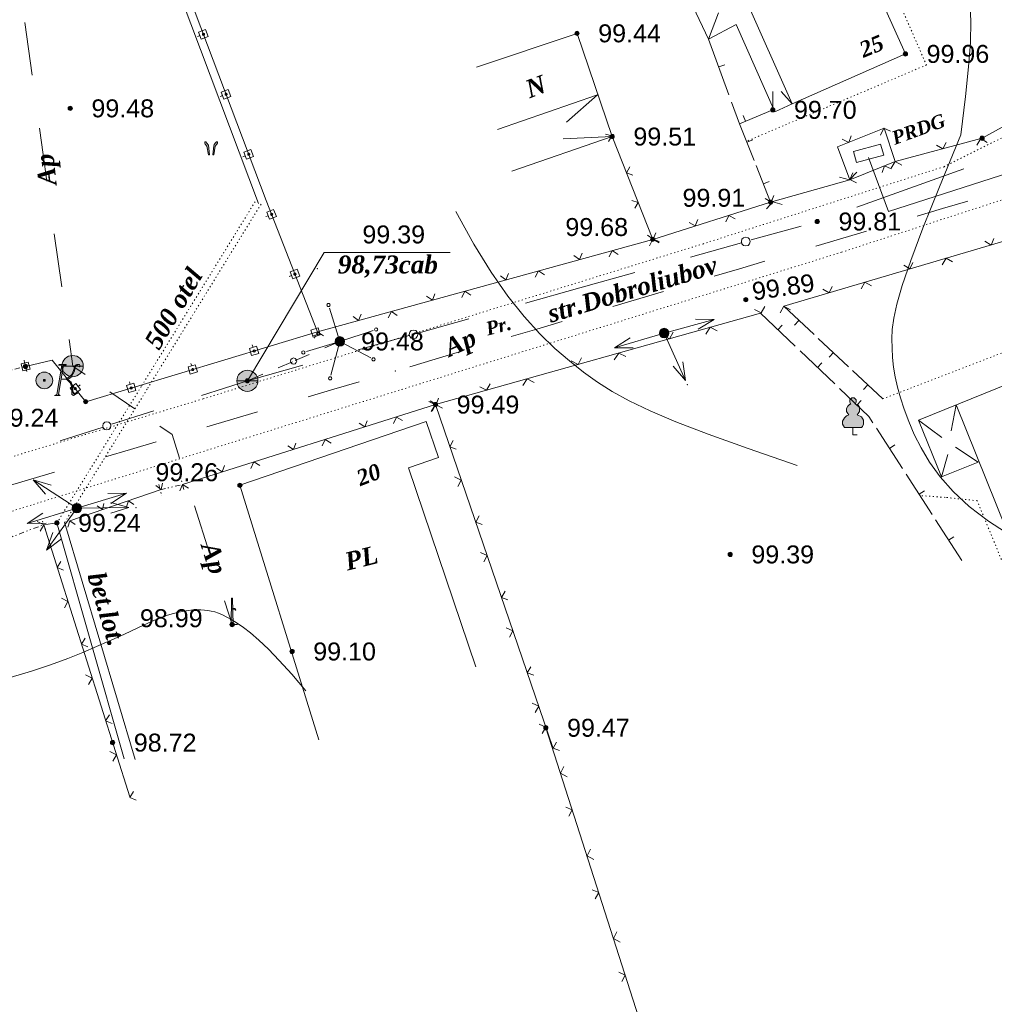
# Model space of a CAD drawing. Header units: millimetres. Extents: x 9396 to 25236, y 15106 to 31102.
# Tile 136 of 256: x 11439 to 11531, y 16259 to 16352. Entities that reach past the tile are written whole.
import ezdxf
from ezdxf.enums import TextEntityAlignment as Align

# ---------------------------------------------------------------- set-up
doc = ezdxf.new("R2010")
doc.units = ezdxf.units.MM
for name, pattern in [('DIVIDE', [1.25, 0.5, -0.25, 0, -0.25, 0, -0.25]), ('DOT', [0.25, 0, -0.25]), ('HIDDEN', [0.375, 0.25, -0.125])]:
    doc.linetypes.add(name, pattern=pattern)
for name, color, linetype, lineweight, true_color in [('1001010', 7, 'Continuous', 9, 0x000000), ('10010110', 7, 'Continuous', 20, 0xa25100), ('1060000', 7, 'Continuous', 9, 0x000000), ('1070000', 7, 'DOT', 9, 0x000000), ('2030012', 7, 'Continuous', 9, 0x000000), ('21100200', 7, 'HIDDEN', 0, 0x800080), ('3000105', 7, 'DIVIDE', 9, 0x000000), ('3000113', 7, 'Continuous', 9, 0x000000), ('3000130', 7, 'Continuous', 9, 0x000000), ('3000220', 7, 'Continuous', 9, 0x000000), ('3000260', 7, 'Continuous', 9, 0x000000), ('4000210', 7, 'Continuous', 9, 0x000000), ('4000340', 7, 'HIDDEN', 9, 0x000000), ('5010210', 7, 'Continuous', 20, 0x008000), ('5010410', 7, 'Continuous', 9, 0x000000), ('5010420', 7, 'Continuous', 9, 0x000000), ('5010530', 7, 'Continuous', 9, 0x000000), ('6011210', 1, 'Continuous', 9, 0xff0000), ('8010110', 7, 'Continuous', 20, 0x0080ff), ('9010110', 7, 'Continuous', 9, 0x000000), ('9010120', 7, 'Continuous', 20, 0x000000)]:
    doc.layers.add(name, color=color, linetype=linetype, lineweight=lineweight, true_color=true_color)
doc.styles.add('1', font='timesbi.ttf', dxfattribs={"height": 0.00127})
doc.styles.add('10', font='timesbi.ttf', dxfattribs={"height": 0.001481})
doc.styles.add('13', font='timesbi.ttf', dxfattribs={"height": 0.001693})
doc.styles.add('2', font='timesbi.ttf', dxfattribs={"height": 0.001693})
doc.styles.add('3', font='timesbi.ttf', dxfattribs={"height": 0.001693})
doc.styles.add('9', font='timesbi.ttf', dxfattribs={"height": 0.001693})
doc.styles.add('F2', font='arial.ttf', dxfattribs={"height": 0.001693})

# ---------------------------------------------------------------- blocks, each defined once
blk = doc.blocks.new('SYMBOL21100200')
at = {"true_color": 0x800080}
h = blk.add_hatch(color=216, dxfattribs=at)
edge = h.paths.add_edge_path()
edge.add_arc((0, 0), 0.1, 0, 360)
at = {"color": 216, "linetype": 'Continuous', "lineweight": 0, "true_color": 0x800080}
blk.add_circle((0, 0), 0.1, dxfattribs=at)
blk = doc.blocks.new('SYMBOL4000210')
at = {"true_color": 0xffffff}
blk.add_hatch(color=7, dxfattribs=at).paths.add_polyline_path([(0.05, 1.75), (-0.05, 1.75), (-0.15, 1.65), (-0.15, 1.55), (-0.1, 1.45), (-0.15, 1.45), (-0.25, 1.35), (-0.3, 1.25), (-0.3, 1.1), (-0.25, 1), (-0.2, 0.95), (-0.3, 0.9), (-0.35, 0.85), (-0.4, 0.8), (-0.5, 0.65), (-0.5, 0.5), (-0.4, 0.35), (-0.3, 0.35), (-0.1, 0.35), (0, 0.35), (0.15, 0.35), (0.4, 0.35), (0.45, 0.4), (0.5, 0.5), (0.5, 0.7), (0.4, 0.85), (0.2, 0.95), (0.25, 1), (0.3, 1.1), (0.3, 1.3), (0.25, 1.4), (0.1, 1.45), (0.15, 1.55), (0.15, 1.65)])
at = {"color": 18, "linetype": 'Continuous', "lineweight": 0, "true_color": 0x000000, "flags": 128}
blk.add_lwpolyline([(0.05, 1.75), (-0.05, 1.75), (-0.15, 1.65), (-0.15, 1.55), (-0.1, 1.45), (-0.15, 1.45), (-0.25, 1.35), (-0.3, 1.25), (-0.3, 1.1), (-0.25, 1), (-0.2, 0.95), (-0.3, 0.9), (-0.35, 0.85), (-0.4, 0.8), (-0.5, 0.65), (-0.5, 0.5), (-0.4, 0.35), (-0.3, 0.35), (-0.1, 0.35), (0, 0.35), (0.15, 0.35), (0.4, 0.35), (0.45, 0.4), (0.5, 0.5), (0.5, 0.7), (0.4, 0.85), (0.2, 0.95), (0.25, 1), (0.3, 1.1), (0.3, 1.3), (0.25, 1.4), (0.1, 1.45), (0.15, 1.55), (0.15, 1.65), (0.05, 1.75)], close=True, dxfattribs=at)
blk.add_lwpolyline([(0, 0.35), (0, 0), (0.2, 0)], dxfattribs=at)
blk = doc.blocks.new('SYMBOL5010410')
at = {"true_color": 0xffffff}
for points in [[(0.6715, 0.711), (0.8295, 0.711), (0.5925, -0.6715), (0.474, -0.711), (0.7505, -0.711), (0.6715, -0.6715), (0.9085, 0.711), (1.027, 0.711), (1.027, 0.7505), (0.711, 0.7505)], [(1, 0.05), (1.15, 0.15), (1.3035, 0.2765), (1.3825, 0.474), (1.4615, 0.711), (1.5405, 0.7505), (1.659, 0.7505), (1.6985, 0.6715), (1.659, 0.632), (1.58, 0.6715), (1.5405, 0.711), (1.4615, 0.632), (1.422, 0.4345), (1.264, 0.158), (1.106, 0.0395), (1.264, -0.079), (1.343, -0.316), (1.343, -0.553), (1.3825, -0.632), (1.501, -0.5925), (1.58, -0.5135), (1.6195, -0.5925), (1.4615, -0.6715), (1.3825, -0.711), (1.3035, -0.6715), (1.3035, -0.553), (1.3035, -0.316), (1.2245, -0.1185), (1.106, 0)], [(-0.0395, -0.0395), (0.0395, -0.0395), (0.0395, 0.0395), (-0.0395, 0.0395)]]:
    blk.add_hatch(color=7, dxfattribs=at).paths.add_polyline_path(points)
h = blk.add_hatch(color=7, dxfattribs=at)
edge = h.paths.add_edge_path()
edge.add_arc((0, 0), 0.395, 0, 360)
at = {"color": 18, "linetype": 'Continuous', "lineweight": 0, "true_color": 0x000000, "flags": 128}
for points in [[(0.6715, 0.711), (0.8295, 0.711), (0.5925, -0.6715), (0.474, -0.711), (0.7505, -0.711), (0.6715, -0.6715), (0.9085, 0.711), (1.027, 0.711), (1.027, 0.7505), (0.711, 0.7505), (0.6715, 0.711)], [(1, 0.05), (1, 0.05), (1.15, 0.15), (1.3035, 0.2765), (1.3825, 0.474), (1.4615, 0.711), (1.5405, 0.7505), (1.659, 0.7505), (1.6985, 0.6715), (1.659, 0.632), (1.58, 0.6715), (1.5405, 0.711), (1.4615, 0.632), (1.422, 0.4345), (1.264, 0.158), (1.106, 0.0395), (1.264, -0.079), (1.343, -0.316), (1.343, -0.553), (1.3825, -0.632), (1.501, -0.5925), (1.58, -0.5135), (1.6195, -0.5925), (1.4615, -0.6715), (1.3825, -0.711), (1.3035, -0.6715), (1.3035, -0.553), (1.3035, -0.316), (1.2245, -0.1185), (1.106, 0), (1, 0.05)], [(-0.0395, -0.0395), (0.0395, -0.0395), (0.0395, 0.0395), (-0.0395, 0.0395)]]:
    blk.add_lwpolyline(points, close=True, dxfattribs=at)
blk.add_lwpolyline([(1, 0.05), (0.8, 0.05)], dxfattribs=at)
at = {"color": 3, "linetype": 'Continuous', "lineweight": 0, "true_color": 0x00ea00}
blk.add_circle((0, 0), 0.395, dxfattribs=at)
blk = doc.blocks.new('SYMBOL5010420')
at = {"true_color": 0xffffff}
h = blk.add_hatch(color=7, dxfattribs=at)
edge = h.paths.add_edge_path()
edge.add_arc((0, 0), 0.5, 0, 360)
at = {"color": 18, "linetype": 'Continuous', "lineweight": 9, "true_color": 0x000000, "flags": 128}
blk.add_lwpolyline([(-0.5, 0), (0.5, 0)], dxfattribs=at)
at = {"color": 18, "linetype": 'Continuous', "lineweight": 9, "true_color": 0x000000}
blk.add_circle((0, 0), 0.5, dxfattribs=at)
blk = doc.blocks.new('SYMBOL5010530')
at = {"true_color": 0x000000}
for points in [[(-0.05, 0), (-0.025, 1.25), (0.025, 1.25), (0.05, 0)], [(0.025, 0.75), (0.15, 0.75), (0.175, 0.675), (0.15, 0.675), (0.125, 0.725), (0.025, 0.725)]]:
    blk.add_hatch(color=18, dxfattribs=at).paths.add_polyline_path(points)
at = {"color": 18, "linetype": 'Continuous', "lineweight": 0, "true_color": 0x000000, "flags": 128}
for points in [[(-0.05, 0), (-0.025, 1.25), (0.025, 1.25), (0.05, 0), (-0.05, 0)], [(0.025, 0.75), (0.15, 0.75), (0.175, 0.675), (0.15, 0.675), (0.125, 0.725), (0.025, 0.725), (0.025, 0.75)]]:
    blk.add_lwpolyline(points, close=True, dxfattribs=at)
blk.add_lwpolyline([(-0.125, 0), (0.25, 0)], dxfattribs=at)
blk = doc.blocks.new('SYMBOL4000340')
at = {"true_color": 0x000000}
for points in [[(-0.075, 0), (-0.125, 0.45), (-0.2, 0.55), (-0.25, 0.6), (-0.3, 0.6), (-0.3, 0.55), (-0.275, 0.5), (-0.2, 0.4), (-0.125, 0)], [(0.075, 0), (0.125, 0.425), (0.15, 0.475), (0.2, 0.55), (0.25, 0.6), (0.3, 0.6), (0.3, 0.55), (0.275, 0.5), (0.2, 0.4), (0.125, 0)]]:
    blk.add_hatch(color=18, dxfattribs=at).paths.add_polyline_path(points)
at = {"color": 18, "linetype": 'Continuous', "lineweight": 0, "true_color": 0x000000, "flags": 128}
for points in [[(-0.075, 0), (-0.125, 0.45), (-0.2, 0.55), (-0.25, 0.6), (-0.3, 0.6), (-0.3, 0.55), (-0.275, 0.5), (-0.2, 0.4), (-0.125, 0), (-0.075, 0)], [(0.075, 0), (0.125, 0.425), (0.15, 0.475), (0.2, 0.55), (0.25, 0.6), (0.3, 0.6), (0.3, 0.55), (0.275, 0.5), (0.2, 0.4), (0.125, 0), (0.075, 0)]]:
    blk.add_lwpolyline(points, close=True, dxfattribs=at)
blk = doc.blocks.new('SYMBOL2030012')
at = {"true_color": 0xffffff}
h = blk.add_hatch(color=7, dxfattribs=at)
edge = h.paths.add_edge_path()
edge.add_arc((0, 0), 0.225, 0, 360)
at = {"true_color": 0x000000}
h = blk.add_hatch(color=18, dxfattribs=at)
edge = h.paths.add_edge_path()
edge.add_arc((0, 0), 0.05, 0, 360)
at = {"color": 18, "linetype": 'Continuous', "lineweight": 0, "true_color": 0x000000}
for radius in [0.225, 0.05]:
    blk.add_circle((0, 0), radius, dxfattribs=at)

msp = doc.modelspace()

# ---------------------------------------------------------------- linework, layer by layer
at = {"layer": '1001010', "color": 253}
for p, q in [((11511.715, 16344.13), (11503.619, 16362.418)), ((11503.842, 16350.236, 20.526), (11504.761, 16352.744)), ((11493.367, 16344.996), (11483.918, 16341.723)), ((11493.367, 16344.996), (11490.425, 16342.421)), ((11509.9, 16343.574), (11509.915, 16345.319)), ((11511.715, 16344.13), (11510.679, 16345.319)), ((11494.73, 16341.062), (11485.28, 16337.789)), ((11494.729, 16341.062), (11490.106, 16340.825)), ((11527.207, 16315.75), (11526.737, 16313.293)), ((11533.235, 16300.736), (11527.207, 16315.75)), ((11525.812, 16308.943), (11523.665, 16314.275)), ((11523.665, 16314.275), (11525.848, 16312.666)), ((11529.298, 16310.314), (11527.155, 16311.725)), ((11525.812, 16308.943), (11526.423, 16311.045)), ((11525.812, 16308.943), (11529.298, 16310.314))]:
    msp.add_line(p, q, dxfattribs=at)
for points in [[(11511.715, 16344.13, 0), (11522.412, 16348.865, 0), (11512.283, 16371.368, 0), (11505.803, 16368.451, 0)], [(11506.455, 16351.635, 0), (11503.842, 16350.236, 0), (11500.94, 16356.366, 0), (11503.684, 16357.803, 0)], [(11506.455, 16351.635, 0), (11510.087, 16343.402, 0), (11511.715, 16344.13, 0)], [(11494.729, 16341.062, 0), (11491.419, 16350.797, 0), (11481.939, 16347.614, 0)], [(11523.665, 16314.275, 0), (11539.878, 16320.872, 0), (11541.32, 16317.248, 0)], [(11477.172, 16314.17, 0), (11459.594, 16308.141, 0), (11467.046, 16284.121, 0)], [(11477.173, 16314.17, 0), (11478.34, 16310.765, 0), (11475.503, 16309.791, 0), (11481.863, 16291, 0)]]:
    msp.add_polyline3d(points, dxfattribs=at)
at = {"layer": '10010110'}
for points in [[(11527.382, 16361.86, 0), (11527.904, 16358.607, 0), (11528.279, 16356.031, 0), (11528.512, 16353.888, 0), (11528.606, 16351.938, 0), (11528.563, 16349.938, 0), (11528.387, 16347.647, 0), (11528.08, 16344.822, 0), (11527.647, 16341.222, 0)], [(11527.647, 16341.222, 0), (11525.621, 16336.312, 0), (11524.066, 16332.401, 0), (11522.92, 16329.346, 0), (11522.121, 16327.007, 0), (11521.606, 16325.239, 0), (11521.312, 16323.903, 0), (11521.179, 16322.854, 0), (11521.142, 16321.952, 0), (11521.153, 16321.076, 0), (11521.204, 16320.193, 0), (11521.304, 16319.294, 0), (11521.457, 16318.366, 0), (11521.671, 16317.401, 0), (11521.95, 16316.386, 0), (11522.303, 16315.312, 0), (11522.734, 16314.168, 0), (11523.256, 16312.948, 0), (11523.9, 16311.662, 0), (11524.703, 16310.324, 0), (11525.703, 16308.951, 0), (11526.936, 16307.555, 0), (11528.44, 16306.153, 0), (11530.252, 16304.759, 0), (11532.409, 16303.387, 0)], [(11512.205, 16310.016, 58.678), (11507.56, 16311.609, 53.059), (11503.783, 16312.967, 49.723), (11500.742, 16314.138, 48.279), (11498.309, 16315.168, 48.331), (11496.351, 16316.105, 49.487), (11494.74, 16316.996, 51.354), (11493.344, 16317.89, 53.536), (11492.034, 16318.834, 55.642), (11490.701, 16319.874, 57.233), (11489.321, 16321.061, 57.697), (11487.893, 16322.444, 56.375), (11486.415, 16324.07, 52.612), (11484.885, 16325.989, 45.75), (11483.301, 16328.251, 35.132), (11481.662, 16330.903, 20.101), (11479.966, 16333.996, 0)], [(11465.832, 16288.735, 104.057), (11464.49, 16290.315, 128.562), (11463.311, 16291.62, 138.68), (11462.28, 16292.683, 137.131), (11461.382, 16293.534, 126.631), (11460.602, 16294.205, 109.901), (11459.925, 16294.726, 89.656), (11459.336, 16295.129, 68.616), (11458.818, 16295.445, 49.498), (11458.359, 16295.701, 34.497), (11457.946, 16295.906, 23.714), (11457.571, 16296.067, 16.724), (11457.223, 16296.188, 13.105), (11456.893, 16296.274, 12.435), (11456.57, 16296.333, 14.288), (11456.244, 16296.367, 18.243), (11455.907, 16296.385, 23.876), (11455.548, 16296.387, 30.754), (11455.163, 16296.373, 38.401), (11454.751, 16296.338, 46.331), (11454.309, 16296.275, 54.058), (11453.832, 16296.182, 61.097), (11453.32, 16296.053, 66.963), (11452.768, 16295.884, 71.168), (11452.175, 16295.67, 73.227), (11451.535, 16295.407, 72.805), (11450.838, 16295.097, 70.162), (11450.072, 16294.742, 65.709), (11449.225, 16294.345, 59.859), (11448.284, 16293.907, 53.021), (11447.237, 16293.431, 45.608), (11446.072, 16292.919, 38.03), (11444.777, 16292.375, 30.698), (11443.337, 16291.8, 24.254), (11441.73, 16291.205, 20.257), (11439.932, 16290.599, 20.496), (11437.92, 16289.994, 26.761)]]:
    msp.add_polyline3d(points, dxfattribs=at)
at = {"layer": '1060000', "color": 253}
for p, q in [((11448.263, 16369.53), (11461.36, 16334.737)), ((11442.315, 16304.592, 15.852), (11448.661, 16282.332)), ((11443.037, 16304.658), (11449.718, 16282.267))]:
    msp.add_line(p, q, dxfattribs=at)
msp.add_polyline3d([(11517.509, 16339.645, 1.817), (11520.082, 16340.347, 0), (11520.366, 16339.308, 0), (11517.793, 16338.606, 1.817), (11517.509, 16339.645, 1.817)], close=True, dxfattribs=at)
msp.add_polyline3d([(11460.301, 16318.001, 0), (11467.539, 16330.103, 0), (11479.444, 16330.103, 0)], dxfattribs=at)
at = {"layer": '1070000', "color": 253}
for p, q in [((11411.383, 16297.372), (11516.398, 16330.142)), ((11520.289, 16316.297), (11540.843, 16324.232)), ((11456.119, 16316.299), (11389.079, 16295.995))]:
    msp.add_line(p, q, dxfattribs=at)
for points in [[(11518.717, 16395.469, 0), (11516.739, 16394.577, 0), (11522.967, 16379.557, 0), (11512.448, 16375.137, 0), (11524.404, 16347.81, 0), (11507.414, 16340.605, 0)], [(11541.805, 16346.081, 0), (11526.063, 16338.212, 0), (11503.346, 16330.941, 0), (11456.119, 16316.299, 0)], [(11516.398, 16330.142, 0), (11535.029, 16336.218, 0), (11539.726, 16337.063, 0), (11545.313, 16335.781, 0)], [(11461.029, 16334.903, 0), (11450.28, 16317.457, 0), (11442.508, 16304.889, 0)], [(11461.591, 16334.671, 0), (11450.842, 16317.225, 0), (11443.07, 16304.658, 0)], [(11552.17, 16306.682, 0), (11532.546, 16298.545, 0), (11529.195, 16306.682, 0), (11526.164, 16307.001, 0), (11523.93, 16307.161, 0)]]:
    msp.add_polyline3d(points, dxfattribs=at)
at = {"layer": '3000105', "color": 253}
for p, q in [((11439.481, 16318.876), (11439.204, 16319.941)), ((11428.517, 16316.543), (11439.355, 16319.36)), ((11454.291, 16307.729), (11454.039, 16308.8)), ((11451.955, 16308.209), (11452.207, 16307.138)), ((11452.07, 16307.722), (11454.176, 16308.216)), ((11441.254, 16303.954), (11440.865, 16304.983)), ((11434.677, 16301.996), (11441.077, 16304.422))]:
    msp.add_line(p, q, dxfattribs=at)
at = {"layer": '3000113', "color": 253}
msp.add_line((11441.077, 16304.422), (11442.315, 16304.592), dxfattribs=at)
at = {"layer": '3000130', "color": 253}
for p, q in [((11455.591, 16350.497), (11455.831, 16350.577)), ((11457.731, 16344.827), (11457.971, 16344.917)), ((11459.871, 16339.157), (11460.101, 16339.247)), ((11462.031, 16333.497), (11462.261, 16333.587)), ((11464.231, 16327.857), (11464.471, 16327.947)), ((11466.441, 16322.217), (11466.671, 16322.307)), ((11460.761, 16321.387), (11460.841, 16321.147)), ((11439.221, 16319.947), (11439.271, 16319.697)), ((11454.961, 16319.647), (11455.041, 16319.407)), ((11444.521, 16317.627), (11444.331, 16317.467)), ((11449.171, 16317.897), (11449.241, 16317.667))]:
    msp.add_line(p, q, dxfattribs=at)
msp.add_polyline3d([(11439.355, 16319.36, 0), (11441.881, 16319.946, 0), (11445.04, 16316.033, 0), (11466.926, 16322.616, 0), (11462.078, 16335.015, 0), (11447.601, 16373.366, 0)], dxfattribs=at)
for points in [[(11456.611, 16350.497, 0), (11456.361, 16351.157, 0), (11455.701, 16350.907, 0), (11455.951, 16350.247, 0), (11456.611, 16350.497, 0)], [(11456.151, 16350.607, 0), (11456.211, 16350.617, 0), (11456.241, 16350.657, 0), (11456.261, 16350.707, 0), (11456.241, 16350.757, 0), (11456.211, 16350.787, 0), (11456.151, 16350.807, 0), (11456.101, 16350.787, 0), (11456.071, 16350.757, 0), (11456.051, 16350.707, 0), (11456.071, 16350.657, 0), (11456.101, 16350.617, 0), (11456.151, 16350.607, 0)], [(11458.751, 16344.827, 0), (11458.501, 16345.497, 0), (11457.841, 16345.247, 0), (11458.091, 16344.587, 0), (11458.751, 16344.827, 0)], [(11458.291, 16344.937, 0), (11458.341, 16344.947, 0), (11458.381, 16344.987, 0), (11458.391, 16345.037, 0), (11458.381, 16345.087, 0), (11458.341, 16345.127, 0), (11458.291, 16345.137, 0), (11458.241, 16345.127, 0), (11458.211, 16345.087, 0), (11458.191, 16345.037, 0), (11458.211, 16344.987, 0), (11458.241, 16344.947, 0), (11458.291, 16344.937, 0)], [(11460.881, 16339.167, 0), (11460.631, 16339.827, 0), (11459.981, 16339.577, 0), (11460.231, 16338.917, 0), (11460.881, 16339.167, 0)], [(11460.431, 16339.277, 0), (11460.481, 16339.287, 0), (11460.521, 16339.327, 0), (11460.531, 16339.377, 0), (11460.521, 16339.427, 0), (11460.481, 16339.457, 0), (11460.431, 16339.477, 0), (11460.381, 16339.457, 0), (11460.351, 16339.427, 0), (11460.331, 16339.377, 0), (11460.351, 16339.327, 0), (11460.381, 16339.287, 0), (11460.431, 16339.277, 0)], [(11463.041, 16333.507, 0), (11462.781, 16334.167, 0), (11462.131, 16333.917, 0), (11462.391, 16333.257, 0), (11463.041, 16333.507, 0)], [(11462.591, 16333.617, 0), (11462.641, 16333.627, 0), (11462.671, 16333.667, 0), (11462.691, 16333.717, 0), (11462.671, 16333.767, 0), (11462.641, 16333.797, 0), (11462.591, 16333.817, 0), (11462.541, 16333.797, 0), (11462.501, 16333.767, 0), (11462.491, 16333.717, 0), (11462.501, 16333.667, 0), (11462.541, 16333.627, 0), (11462.591, 16333.617, 0)], [(11465.251, 16327.867, 0), (11464.991, 16328.527, 0), (11464.341, 16328.277, 0), (11464.591, 16327.617, 0), (11465.251, 16327.867, 0)], [(11464.791, 16327.977, 0), (11464.841, 16327.987, 0), (11464.881, 16328.027, 0), (11464.891, 16328.077, 0), (11464.881, 16328.127, 0), (11464.841, 16328.157, 0), (11464.791, 16328.177, 0), (11464.741, 16328.157, 0), (11464.701, 16328.127, 0), (11464.691, 16328.077, 0), (11464.701, 16328.027, 0), (11464.741, 16327.987, 0), (11464.791, 16327.977, 0)], [(11466.501, 16322.127, 0), (11467.181, 16322.327, 0), (11466.971, 16322.997, 0), (11466.301, 16322.797, 0), (11466.501, 16322.127, 0)], [(11467.001, 16322.337, 0), (11467.051, 16322.347, 0), (11467.081, 16322.387, 0), (11467.101, 16322.437, 0), (11467.081, 16322.487, 0), (11467.051, 16322.517, 0), (11467.001, 16322.537, 0), (11466.951, 16322.517, 0), (11466.911, 16322.487, 0), (11466.901, 16322.437, 0), (11466.911, 16322.387, 0), (11466.951, 16322.347, 0), (11467.001, 16322.337, 0)], [(11460.701, 16320.377, 0), (11461.381, 16320.587, 0), (11461.171, 16321.257, 0), (11460.501, 16321.047, 0), (11460.701, 16320.377, 0)], [(11460.941, 16320.717, 0), (11460.991, 16320.727, 0), (11461.021, 16320.767, 0), (11461.041, 16320.817, 0), (11461.021, 16320.867, 0), (11460.991, 16320.907, 0), (11460.941, 16320.917, 0), (11460.891, 16320.907, 0), (11460.851, 16320.867, 0), (11460.841, 16320.817, 0), (11460.851, 16320.767, 0), (11460.891, 16320.727, 0), (11460.941, 16320.717, 0)], [(11439.091, 16318.937, 0), (11439.781, 16319.097, 0), (11439.621, 16319.777, 0), (11438.931, 16319.617, 0), (11439.091, 16318.937, 0)], [(11439.351, 16319.257, 0), (11439.401, 16319.277, 0), (11439.441, 16319.307, 0), (11439.451, 16319.357, 0), (11439.441, 16319.407, 0), (11439.401, 16319.447, 0), (11439.351, 16319.457, 0), (11439.301, 16319.447, 0), (11439.271, 16319.407, 0), (11439.251, 16319.357, 0), (11439.271, 16319.307, 0), (11439.301, 16319.277, 0), (11439.351, 16319.257, 0)], [(11454.901, 16318.637, 0), (11455.581, 16318.837, 0), (11455.381, 16319.507, 0), (11454.701, 16319.307, 0), (11454.901, 16318.637, 0)], [(11455.141, 16318.967, 0), (11455.191, 16318.987, 0), (11455.221, 16319.017, 0), (11455.241, 16319.067, 0), (11455.221, 16319.117, 0), (11455.191, 16319.157, 0), (11455.141, 16319.167, 0), (11455.091, 16319.157, 0), (11455.051, 16319.117, 0), (11455.041, 16319.067, 0), (11455.051, 16319.017, 0), (11455.091, 16318.987, 0), (11455.141, 16318.967, 0)], [(11443.561, 16317.307, 0), (11444.001, 16316.757, 0), (11444.551, 16317.197, 0), (11444.111, 16317.747, 0), (11443.561, 16317.307, 0)], [(11444.061, 16317.147, 0), (11444.111, 16317.167, 0), (11444.141, 16317.197, 0), (11444.161, 16317.247, 0), (11444.141, 16317.307, 0), (11444.111, 16317.337, 0), (11444.061, 16317.357, 0), (11444.001, 16317.337, 0), (11443.971, 16317.307, 0), (11443.951, 16317.247, 0), (11443.971, 16317.197, 0), (11444.001, 16317.167, 0), (11444.061, 16317.147, 0)], [(11449.101, 16316.887, 0), (11449.781, 16317.097, 0), (11449.581, 16317.767, 0), (11448.901, 16317.557, 0), (11449.101, 16316.887, 0)], [(11449.341, 16317.227, 0), (11449.391, 16317.237, 0), (11449.431, 16317.277, 0), (11449.441, 16317.327, 0), (11449.431, 16317.377, 0), (11449.391, 16317.417, 0), (11449.341, 16317.427, 0), (11449.291, 16317.417, 0), (11449.251, 16317.377, 0), (11449.241, 16317.327, 0), (11449.251, 16317.277, 0), (11449.291, 16317.237, 0), (11449.341, 16317.227, 0)]]:
    msp.add_polyline3d(points, close=True, dxfattribs=at)
at = {"layer": '3000220', "color": 253}
for p, q in [((11503.841, 16350.237), (11505.751, 16345.007)), ((11504.801, 16347.627), (11505.361, 16347.827)), ((11507.331, 16342.507), (11507.101, 16343.057)), ((11506.761, 16342.267), (11508.131, 16338.797)), ((11507.441, 16340.527), (11508.001, 16340.747)), ((11508.321, 16338.327), (11509.691, 16334.857)), ((11509.011, 16336.587), (11509.561, 16336.807)), ((11513.801, 16322.367), (11510.941, 16325.037)), ((11508.741, 16324.387), (11512.021, 16321.267)), ((11512.371, 16323.697), (11511.961, 16323.267)), ((11510.381, 16322.827), (11510.791, 16323.257)), ((11517.041, 16319.327), (11514.191, 16321.997)), ((11512.471, 16320.837), (11515.751, 16317.707)), ((11515.621, 16320.667), (11515.211, 16320.227)), ((11514.111, 16319.267), (11514.521, 16319.707)), ((11520.291, 16316.297), (11517.431, 16318.967)), ((11518.861, 16317.637), (11518.451, 16317.197)), ((11517.841, 16315.717), (11518.251, 16316.147)), ((11519.691, 16313.527), (11522.141, 16309.717)), ((11520.921, 16311.627), (11521.421, 16311.947)), ((11522.481, 16309.197), (11524.941, 16305.387)), ((11523.711, 16307.297), (11524.211, 16307.617)), ((11525.271, 16304.867), (11527.731, 16301.057)), ((11526.501, 16302.967), (11527.001, 16303.287))]:
    msp.add_line(p, q, dxfattribs=at)
for points in [[(11506.011, 16344.297, 0), (11506.761, 16342.267, 0), (11509.901, 16343.577, 0)], [(11516.201, 16317.277, 0), (11518.981, 16314.627, 0), (11519.351, 16314.047, 0)]]:
    msp.add_polyline3d(points, dxfattribs=at)
at = {"layer": '3000260', "color": 253}
for p, q in [((11498.562, 16331.351), (11494.73, 16341.062)), ((11517.16, 16336.978), (11509.694, 16334.854)), ((11498.562, 16331.351), (11509.694, 16334.854)), ((11466.926, 16322.616), (11498.562, 16331.351)), ((11478.053, 16315.754), (11508.74, 16324.39)), ((11454.176, 16308.216), (11478.053, 16315.754)), ((11478.053, 16315.754), (11489.141, 16283.392)), ((11443.529, 16304.783), (11452.07, 16307.722)), ((11441.077, 16304.422), (11449.189, 16278.728)), ((11509.881, 16218.542), (11488.488, 16285.249))]:
    msp.add_line(p, q, dxfattribs=at)
for points in [[(11521.45, 16338.697, 0), (11529.663, 16340.892, 0), (11537.86, 16345.412, 0), (11518.38, 16395.317, 0)], [(11494.381, 16340.587, 0), (11494.701, 16341.127, 0), (11494.101, 16341.287, 0)], [(11520.081, 16341.187, 0), (11520.371, 16341.847, 0), (11521.011, 16341.567, 0)], [(11516.461, 16340.797, 0), (11517.081, 16340.507, 0), (11517.301, 16341.137, 0)], [(11525.361, 16340.257, 0), (11525.951, 16339.897, 0), (11526.261, 16340.507, 0)], [(11529.151, 16340.237, 0), (11529.531, 16340.857, 0), (11530.151, 16340.507, 0)], [(11521.071, 16338.077, 0), (11521.461, 16338.697, 0), (11522.081, 16338.347, 0)], [(11496.701, 16337.417, 0), (11496.081, 16337.637, 0), (11496.391, 16338.207, 0)], [(11517.841, 16337.687, 0), (11517.141, 16336.977, 0), (11516.211, 16337.227, 0)], [(11517.801, 16336.687, 0), (11517.161, 16336.987, 0), (11517.451, 16337.627, 0)], [(11521.061, 16338.007, 0), (11520.451, 16338.297, 0), (11520.221, 16337.667, 0)], [(11496.861, 16334.307, 0), (11497.181, 16334.847, 0), (11496.581, 16335.017, 0)], [(11509.191, 16335.217, 0), (11509.751, 16334.877, 0), (11510.001, 16335.477, 0)], [(11510.781, 16334.647, 0), (11509.891, 16334.907, 0), (11509.311, 16334.227, 0)], [(11510.944, 16325.035, 0), (11541.93, 16334.201, 0), (11552.068, 16308.215, 0)], [(11502.001, 16332.957, 0), (11502.571, 16332.617, 0), (11502.811, 16333.217, 0)], [(11505.451, 16332.997, 0), (11505.761, 16333.617, 0), (11506.351, 16333.277, 0)], [(11498.081, 16331.737, 0), (11498.621, 16331.367, 0), (11498.861, 16331.957, 0)], [(11499.181, 16331.147, 0), (11498.561, 16331.357, 0), (11498.871, 16331.927, 0)], [(11498.261, 16330.737, 0), (11498.571, 16331.357, 0), (11499.161, 16331.017, 0)], [(11529.921, 16331.167, 0), (11530.501, 16330.817, 0), (11530.781, 16331.427, 0)], [(11491.131, 16329.817, 0), (11491.661, 16329.447, 0), (11491.911, 16330.037, 0)], [(11494.441, 16329.697, 0), (11494.751, 16330.297, 0), (11495.311, 16329.937, 0)], [(11522.271, 16328.907, 0), (11522.851, 16328.557, 0), (11523.131, 16329.167, 0)], [(11525.901, 16328.937, 0), (11526.251, 16329.567, 0), (11526.861, 16329.217, 0)], [(11487.481, 16327.777, 0), (11487.791, 16328.377, 0), (11488.351, 16328.017, 0)], [(11484.181, 16327.897, 0), (11484.711, 16327.527, 0), (11484.961, 16328.117, 0)], [(11518.251, 16326.677, 0), (11518.601, 16327.297, 0), (11519.211, 16326.957, 0)], [(11480.531, 16325.857, 0), (11480.841, 16326.457, 0), (11481.401, 16326.097, 0)], [(11514.631, 16326.647, 0), (11515.211, 16326.297, 0), (11515.491, 16326.897, 0)], [(11477.221, 16325.977, 0), (11477.761, 16325.607, 0), (11478.001, 16326.197, 0)], [(11473.581, 16323.937, 0), (11473.891, 16324.537, 0), (11474.451, 16324.177, 0)], [(11508.171, 16324.747, 0), (11508.801, 16324.407, 0), (11509.141, 16325.027, 0)], [(11510.611, 16324.417, 0), (11510.951, 16325.037, 0), (11511.561, 16324.697, 0)], [(11470.271, 16324.057, 0), (11470.801, 16323.687, 0), (11471.051, 16324.277, 0)], [(11466.621, 16322.017, 0), (11466.931, 16322.617, 0), (11467.491, 16322.257, 0)], [(11503.581, 16322.417, 0), (11503.991, 16323.057, 0), (11504.661, 16322.727, 0)], [(11499.521, 16322.317, 0), (11500.161, 16321.977, 0), (11500.501, 16322.587, 0)], [(11490.881, 16319.887, 0), (11491.511, 16319.547, 0), (11491.851, 16320.157, 0)], [(11494.931, 16319.987, 0), (11495.351, 16320.627, 0), (11496.011, 16320.287, 0)], [(11486.291, 16317.557, 0), (11486.711, 16318.187, 0), (11487.371, 16317.857, 0)], [(11482.241, 16317.447, 0), (11482.871, 16317.107, 0), (11483.211, 16317.727, 0)], [(11477.571, 16316.127, 0), (11478.111, 16315.767, 0), (11478.331, 16316.367, 0)], [(11477.431, 16316.037, 0), (11478.051, 16315.747, 0), (11477.731, 16315.147, 0)], [(11477.651, 16315.117, 0), (11478.061, 16315.757, 0), (11478.731, 16315.427, 0)], [(11474.091, 16313.977, 0), (11474.371, 16314.587, 0), (11474.931, 16314.247, 0)], [(11470.841, 16314.007, 0), (11471.381, 16313.647, 0), (11471.601, 16314.237, 0)], [(11467.361, 16311.857, 0), (11467.641, 16312.467, 0), (11468.201, 16312.117, 0)], [(11464.121, 16311.877, 0), (11464.651, 16311.527, 0), (11464.871, 16312.117, 0)], [(11479.741, 16312.357, 0), (11479.411, 16311.787, 0), (11480.021, 16311.557, 0)], [(11457.391, 16309.757, 0), (11457.931, 16309.397, 0), (11458.151, 16309.997, 0)], [(11460.631, 16309.727, 0), (11460.911, 16310.347, 0), (11461.471, 16309.997, 0)], [(11479.861, 16308.927, 0), (11480.491, 16308.637, 0), (11480.171, 16308.037, 0)], [(11451.671, 16308.117, 0), (11452.151, 16307.747, 0), (11452.291, 16308.327, 0)], [(11453.911, 16307.607, 0), (11454.181, 16308.217, 0), (11454.751, 16307.877, 0)], [(11446.131, 16306.207, 0), (11446.611, 16305.847, 0), (11446.751, 16306.427, 0)], [(11448.881, 16306.097, 0), (11449.071, 16306.687, 0), (11449.571, 16306.337, 0)], [(11482.181, 16305.247, 0), (11481.851, 16304.677, 0), (11482.451, 16304.447, 0)], [(11440.461, 16304.727, 0), (11441.081, 16304.417, 0), (11440.741, 16303.817, 0)], [(11443.351, 16304.187, 0), (11443.541, 16304.787, 0), (11444.041, 16304.427, 0)], [(11482.301, 16301.807, 0), (11482.931, 16301.517, 0), (11482.611, 16300.917, 0)], [(11442.701, 16300.957, 0), (11442.351, 16300.387, 0), (11442.951, 16300.137, 0)], [(11484.621, 16298.137, 0), (11484.281, 16297.567, 0), (11484.891, 16297.337, 0)], [(11442.741, 16297.487, 0), (11443.361, 16297.177, 0), (11443.031, 16296.577, 0)], [(11484.741, 16294.697, 0), (11485.371, 16294.407, 0), (11485.041, 16293.807, 0)], [(11444.981, 16293.717, 0), (11444.641, 16293.147, 0), (11445.241, 16292.897, 0)], [(11487.051, 16291.017, 0), (11486.721, 16290.447, 0), (11487.331, 16290.217, 0)], [(11445.031, 16290.247, 0), (11445.651, 16289.937, 0), (11445.311, 16289.347, 0)], [(11487.171, 16287.587, 0), (11487.801, 16287.297, 0), (11487.481, 16286.697, 0)], [(11447.271, 16286.477, 0), (11446.921, 16285.907, 0), (11447.521, 16285.667, 0)], [(11488.141, 16284.707, 0), (11488.471, 16285.307, 0), (11487.851, 16285.587, 0)], [(11489.491, 16283.907, 0), (11489.161, 16283.337, 0), (11489.771, 16283.107, 0)], [(11447.311, 16283.007, 0), (11447.931, 16282.697, 0), (11447.601, 16282.107, 0)], [(11490.501, 16280.627, 0), (11489.861, 16280.967, 0), (11490.181, 16281.597, 0)], [(11449.551, 16279.237, 0), (11449.211, 16278.677, 0), (11449.811, 16278.427, 0)], [(11490.641, 16276.907, 0), (11490.971, 16277.507, 0), (11490.361, 16277.777, 0)], [(11493.001, 16272.817, 0), (11492.361, 16273.167, 0), (11492.691, 16273.797, 0)], [(11493.141, 16269.107, 0), (11493.471, 16269.707, 0), (11492.861, 16269.977, 0)], [(11495.501, 16265.017, 0), (11494.861, 16265.367, 0), (11495.191, 16265.997, 0)], [(11495.641, 16261.297, 0), (11495.971, 16261.897, 0), (11495.361, 16262.177, 0)]]:
    msp.add_polyline3d(points, dxfattribs=at)
msp.add_polyline3d([(11517.16, 16336.978, 0), (11516.004, 16340.076, 0), (11520.412, 16341.86, 0), (11521.45, 16338.697, 0), (11517.16, 16336.978, 0)], close=True, dxfattribs=at)
at = {"layer": '5010210'}
for p, q in [((11439.991, 16346.837), (11439.301, 16351.827)), ((11440.691, 16341.847), (11441.031, 16339.347)), ((11441.031, 16339.347), (11441.381, 16336.857)), ((11528.321, 16334.967), (11525.931, 16334.257)), ((11525.931, 16334.257), (11523.531, 16333.547)), ((11513.951, 16330.707), (11518.741, 16332.127)), ((11442.771, 16326.877), (11442.071, 16331.867)), ((11509.161, 16329.287), (11506.771, 16328.577)), ((11506.771, 16328.577), (11504.371, 16327.867)), ((11494.791, 16325.017), (11499.581, 16326.447)), ((11490.001, 16323.597), (11487.611, 16322.887)), ((11487.611, 16322.887), (11485.211, 16322.177)), ((11443.461, 16321.887), (11443.811, 16319.397)), ((11475.631, 16319.337), (11480.421, 16320.757)), ((11444.981, 16318.587), (11443.811, 16319.397)), ((11468.451, 16317.207), (11466.051, 16316.497)), ((11470.841, 16317.917), (11468.451, 16317.207)), ((11447.331, 16316.967), (11449.671, 16315.347)), ((11456.471, 16313.657), (11461.261, 16315.077)), ((11453.191, 16312.927), (11452.021, 16313.737)), ((11453.901, 16310.687), (11453.191, 16312.927)), ((11449.281, 16311.527), (11446.891, 16310.817)), ((11451.681, 16312.237), (11449.281, 16311.527)), ((11437.311, 16307.967), (11442.101, 16309.387)), ((11455.321, 16306.207), (11456.731, 16301.727)), ((11458.861, 16295.007), (11458.151, 16297.247))]:
    msp.add_line(p, q, dxfattribs=at)
at = {"layer": '6011210'}
for p, q in [((11499.647, 16322.507), (11504.374, 16323.798)), ((11499.647, 16322.507), (11494.951, 16321.108)), ((11499.647, 16322.507), (11501.662, 16318.041)), ((11444.204, 16305.988), (11440.087, 16308.645)), ((11444.204, 16305.988), (11448.9, 16307.387)), ((11444.204, 16305.988), (11439.525, 16304.531)), ((11444.204, 16305.988), (11441.347, 16302.007)), ((11444.204, 16305.988), (11449.104, 16306.038))]:
    msp.add_line(p, q, dxfattribs=at)
for points in [[(11502.602, 16323.832, 0), (11504.374, 16323.798, 0), (11504.374, 16323.798, 0), (11502.866, 16322.868, 0)], [(11496.723, 16321.115, 0), (11494.951, 16321.108, 0), (11494.951, 16321.108, 0), (11496.437, 16322.073, 0)], [(11501.419, 16319.796, 0), (11501.662, 16318.041, 0), (11501.662, 16318.041, 0), (11500.507, 16319.385, 0)], [(11441.244, 16307.303, 0), (11440.087, 16308.645, 0), (11440.087, 16308.645, 0), (11441.787, 16308.143, 0)], [(11447.128, 16307.381, 0), (11448.9, 16307.387, 0), (11448.9, 16307.387, 0), (11447.414, 16306.422, 0)], [(11447.399, 16306.521, 0), (11449.104, 16306.038, 0), (11449.104, 16306.038, 0), (11447.409, 16305.521, 0)], [(11441.297, 16304.559, 0), (11439.525, 16304.531, 0), (11439.525, 16304.531, 0), (11441, 16305.514, 0)], [(11442.744, 16303.097, 0), (11441.347, 16302.007, 0), (11441.347, 16302.007, 0), (11441.932, 16303.68, 0)]]:
    msp.add_polyline3d(points, dxfattribs=at)
for p in [(11501.846, 16317.635), (11449.792, 16306.045)]:
    msp.add_point(p, dxfattribs=at)
at = {"layer": '8010110'}
msp.add_polyline3d([(11518.948, 16339.064, 0), (11520.83, 16333.993, 0), (11548.225, 16342.792, 0)], dxfattribs=at)
at = {"layer": '9010110', "color": 253}
for q in [(11468.049, 16324.871), (11472.165, 16322.751), (11465.87, 16320.769), (11468.188, 16318.53), (11471.943, 16320.169)]:
    msp.add_line((11469.03, 16321.721), q, dxfattribs=at)
for points in [[(11468.11, 16325.158, 0), (11468.09, 16325.233, 0), (11468.035, 16325.288, 0), (11467.96, 16325.308, 0), (11467.885, 16325.288, 0), (11467.83, 16325.233, 0), (11467.81, 16325.158, 0), (11467.83, 16325.083, 0), (11467.885, 16325.028, 0), (11467.96, 16325.008, 0), (11468.035, 16325.028, 0), (11468.09, 16325.083, 0), (11468.11, 16325.158, 0)], [(11472.6, 16322.845, 0), (11472.58, 16322.92, 0), (11472.525, 16322.975, 0), (11472.45, 16322.995, 0), (11472.375, 16322.975, 0), (11472.32, 16322.92, 0), (11472.3, 16322.845, 0), (11472.32, 16322.77, 0), (11472.375, 16322.715, 0), (11472.45, 16322.695, 0), (11472.525, 16322.715, 0), (11472.58, 16322.77, 0), (11472.6, 16322.845, 0)], [(11465.733, 16320.682, 0), (11465.713, 16320.757, 0), (11465.658, 16320.812, 0), (11465.583, 16320.832, 0), (11465.508, 16320.812, 0), (11465.453, 16320.757, 0), (11465.433, 16320.682, 0), (11465.453, 16320.607, 0), (11465.508, 16320.553, 0), (11465.583, 16320.532, 0), (11465.658, 16320.553, 0), (11465.713, 16320.607, 0), (11465.733, 16320.682, 0)], [(11472.357, 16320.028, 0), (11472.337, 16320.103, 0), (11472.282, 16320.158, 0), (11472.207, 16320.178, 0), (11472.132, 16320.158, 0), (11472.077, 16320.103, 0), (11472.057, 16320.028, 0), (11472.077, 16319.953, 0), (11472.132, 16319.898, 0), (11472.207, 16319.878, 0), (11472.282, 16319.898, 0), (11472.337, 16319.953, 0), (11472.357, 16320.028, 0)], [(11468.262, 16318.24, 0), (11468.241, 16318.315, 0), (11468.187, 16318.37, 0), (11468.112, 16318.39, 0), (11468.037, 16318.37, 0), (11467.982, 16318.315, 0), (11467.962, 16318.24, 0), (11467.982, 16318.165, 0), (11468.037, 16318.11, 0), (11468.112, 16318.09, 0), (11468.187, 16318.11, 0), (11468.241, 16318.165, 0), (11468.262, 16318.24, 0)]]:
    msp.add_polyline3d(points, close=True, dxfattribs=at)
at = {"layer": '9010110'}
for p in [(11466.889, 16328.595), (11474.265, 16318.932)]:
    msp.add_point(p, dxfattribs=at)
at = {"layer": '9010120', "color": 253}
for p, q in [((11527.931, 16338.017), (11522.821, 16336.177)), ((11522.821, 16336.177), (11517.821, 16334.377)), ((11507.871, 16331.297), (11512.581, 16332.607)), ((11502.121, 16329.687), (11506.931, 16331.037)), ((11496.891, 16328.227), (11491.671, 16326.767)), ((11491.671, 16326.767), (11486.541, 16325.337)), ((11476.511, 16322.527), (11481.211, 16323.847)), ((11469.031, 16321.717), (11467.601, 16321.117)), ((11470.761, 16320.927), (11475.561, 16322.267)), ((11464.811, 16319.927), (11466.121, 16320.477)), ((11465.531, 16319.467), (11460.301, 16317.997)), ((11463.211, 16319.237), (11464.551, 16319.807)), ((11460.301, 16317.997), (11455.971, 16316.617)), ((11461.751, 16318.617), (11460.301, 16317.997)), ((11447.481, 16313.897), (11451.461, 16315.167)), ((11442.621, 16312.337), (11446.681, 16313.637))]:
    msp.add_line(p, q, dxfattribs=at)
for points in [[(11507.351, 16330.727, 0), (11507.561, 16330.787, 0), (11507.711, 16330.937, 0), (11507.771, 16331.147, 0), (11507.711, 16331.357, 0), (11507.561, 16331.507, 0), (11507.351, 16331.567, 0), (11507.141, 16331.507, 0), (11506.991, 16331.357, 0), (11506.931, 16331.147, 0), (11506.991, 16330.937, 0), (11507.141, 16330.787, 0), (11507.351, 16330.727, 0)], [(11475.981, 16321.967, 0), (11476.191, 16322.027, 0), (11476.341, 16322.177, 0), (11476.401, 16322.387, 0), (11476.341, 16322.597, 0), (11476.191, 16322.747, 0), (11475.981, 16322.797, 0), (11475.771, 16322.747, 0), (11475.621, 16322.597, 0), (11475.571, 16322.387, 0), (11475.621, 16322.177, 0), (11475.771, 16322.027, 0), (11475.981, 16321.967, 0)], [(11464.661, 16319.567, 0), (11464.811, 16319.607, 0), (11464.921, 16319.717, 0), (11464.961, 16319.857, 0), (11464.921, 16320.007, 0), (11464.811, 16320.117, 0), (11464.661, 16320.157, 0), (11464.521, 16320.117, 0), (11464.411, 16320.007, 0), (11464.371, 16319.857, 0), (11464.411, 16319.717, 0), (11464.521, 16319.607, 0), (11464.661, 16319.567, 0)], [(11447.041, 16313.367, 0), (11447.231, 16313.417, 0), (11447.371, 16313.557, 0), (11447.421, 16313.757, 0), (11447.371, 16313.947, 0), (11447.231, 16314.087, 0), (11447.041, 16314.137, 0), (11446.851, 16314.087, 0), (11446.701, 16313.947, 0), (11446.651, 16313.757, 0), (11446.701, 16313.557, 0), (11446.851, 16313.417, 0), (11447.041, 16313.367, 0)]]:
    msp.add_polyline3d(points, close=True, dxfattribs=at)

# ---------------------------------------------------------------- block references
at = {"layer": '2030012', "color": 253, "xscale": 2, "yscale": 2, "zscale": 2}
for p in [(11499.647, 16322.507), (11469.03, 16321.721), (11444.204, 16305.988)]:
    msp.add_blockref('SYMBOL2030012', p, dxfattribs=at)
at = {"layer": '21100200', "xscale": 2, "yscale": 2, "zscale": 2}
for p in [(11491.418, 16350.797, 198.88), (11522.418, 16348.857, 199.92), (11443.578, 16343.717, 198.96), (11509.898, 16343.577, 199.4), (11494.738, 16341.057, 199.02), (11529.658, 16340.897, 200.34), (11509.698, 16334.857, 199.82), (11514.098, 16333.037, 199.62), (11498.558, 16331.357, 199.36), (11507.358, 16325.657, 199.78), (11469.038, 16321.717, 198.96), (11439.358, 16319.357, 198.678), (11460.298, 16317.997, 198.78), (11445.038, 16316.037, 198.48), (11478.058, 16315.757, 198.98), (11459.598, 16308.137, 198.52), (11442.318, 16304.597, 198.48), (11505.878, 16301.617, 198.78), (11458.858, 16294.997, 197.98), (11464.518, 16292.457, 198.2), (11488.478, 16285.257, 198.94), (11447.578, 16283.857, 197.44)]:
    msp.add_blockref('SYMBOL21100200', p, dxfattribs=at)
at = {"layer": '4000210', "color": 253, "xscale": 2, "yscale": 2, "zscale": 2}
msp.add_blockref('SYMBOL4000210', (11517.47, 16312.902), dxfattribs=at)
at = {"layer": '4000340', "color": 253, "xscale": 2, "yscale": 2, "zscale": 2}
msp.add_blockref('SYMBOL4000340', (11456.874, 16339.345), dxfattribs=at)
at = {"layer": '5010410', "color": 253, "xscale": 2, "yscale": 2, "zscale": 2}
msp.add_blockref('SYMBOL5010410', (11441.132, 16318.043), dxfattribs=at)
at = {"layer": '5010420', "color": 253, "xscale": 2, "yscale": 2, "zscale": 2}
for p in [(11443.808, 16319.393), (11460.301, 16318.001)]:
    msp.add_blockref('SYMBOL5010420', p, dxfattribs=at)
at = {"layer": '5010530', "color": 253, "xscale": 2, "yscale": 2, "zscale": 2}
msp.add_blockref('SYMBOL5010530', (11458.861, 16295.004), dxfattribs=at)

# ---------------------------------------------------------------- texts
at = {"layer": '1001010', "color": 1, "true_color": 0xff0000, "style": '10'}
for s, rotation, p in [('25', 22.4, (11518.188, 16349.169)), ('20', 21.2, (11470.703, 16308.745))]:
    msp.add_text(s, height=1.4813, rotation=rotation, dxfattribs=at).set_placement(p, align=Align.MIDDLE_LEFT)
at = {"layer": '1001010', "color": 253, "style": '9'}
for s, rotation, p in [('N', 20.8, (11486.654, 16345.449)), ('PL', 14, (11469.543, 16300.905))]:
    msp.add_text(s, height=1.693, rotation=rotation, dxfattribs=at).set_placement(p, align=Align.MIDDLE_LEFT)
at = {"layer": '1060000', "color": 253}
for s, height, rotation, style, p in [('PRDG', 1.2697, 20.1, '1', (11521.197, 16340.857, 0.908)), ('bet.lot.', 1.693, 286.6, '2', (11445.998, 16299.862))]:
    msp.add_text(s, height=height, rotation=rotation, dxfattribs=dict(at, style=style)).set_placement(p, align=Align.MIDDLE_LEFT)
at = {"layer": '1070000', "color": 253}
for s, height, rotation, style, p in [('str.Dobroliubov', 1.69297, 16.6, '2', (11488.702, 16324.29)), ('500 otel', 1.693, 59.6, '2', (11451.228, 16321.256)), ('Pr.', 1.2697, 14.2, '1', (11482.842, 16322.89))]:
    msp.add_text(s, height=height, rotation=rotation, dxfattribs=dict(at, style=style)).set_placement(p, align=Align.MIDDLE_LEFT)
at = {"layer": '21100200', "color": 253, "style": 'F2'}
for s, p in [('99.44', (11493.418, 16350.797, 198.88)), ('99.96', (11524.418, 16348.857, 199.92)), ('99.48', (11445.578, 16343.717, 198.96)), ('99.70', (11511.898, 16343.577, 199.4)), ('99.51', (11496.738, 16341.057, 199.02)), ('99.91', (11501.378, 16335.277, 199.82)), ('99.81', (11516.098, 16333.037, 199.62)), ('99.68', (11490.318, 16332.517, 199.36)), ('99.39', (11471.158, 16331.817, 198.78)), ('99.48', (11471.038, 16321.717, 198.96)), ('99.49', (11480.058, 16315.757, 198.98)), ('99.24', (11436.538, 16314.517, 198.48)), ('99.26', (11451.618, 16309.377)), ('99.24', (11444.318, 16304.597, 198.48)), ('99.39', (11507.878, 16301.617, 198.78)), ('98.99', (11450.158, 16295.597, 197.98)), ('99.10', (11466.518, 16292.457, 198.2)), ('99.47', (11490.478, 16285.257, 198.94)), ('98.72', (11449.578, 16283.857, 197.44))]:
    msp.add_text(s, height=1.693, dxfattribs=at).set_placement(p, align=Align.MIDDLE_LEFT)
msp.add_text('99.89', height=1.693, rotation=8.5, dxfattribs=at).set_placement((11507.958, 16326.417, 14.76), align=Align.MIDDLE_LEFT)
at = {"layer": '5010210', "color": 253, "style": '3'}
for rotation, p in [(96.1, (11441.456, 16336.452)), (24.4, (11479.026, 16321.007)), (287.7, (11456.706, 16302.687))]:
    msp.add_text('Ap', height=1.693, rotation=rotation, dxfattribs=at).set_placement(p, align=Align.MIDDLE_LEFT)
at = {"layer": '5010420', "color": 253, "style": '13'}
msp.add_text('98,73cab', height=1.693, dxfattribs=at).set_placement((11468.841, 16328.981, 34.16), align=Align.MIDDLE_LEFT)

doc.saveas('drawing.dxf')
